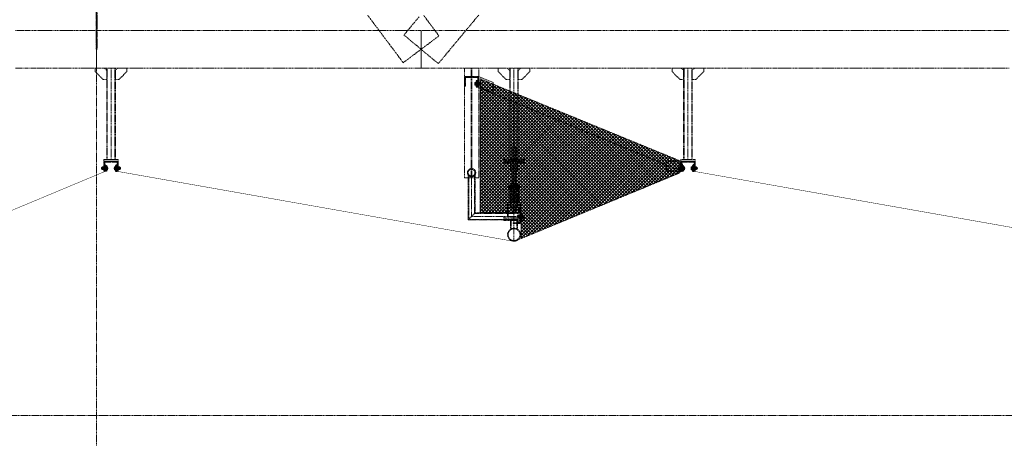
# Model space of a CAD drawing. Header units: millimetres. Extents: x -176817 to 571382, y -58489 to 156123.
# Tile 198 of 256: x 155878 to 162704, y -12677 to -9775. Entities that reach past the tile are written whole.
import ezdxf

# ---------------------------------------------------------------- set-up
doc = ezdxf.new("R2010")
doc.units = ezdxf.units.MM
doc.header["$LTSCALE"] = 0.2
for name, pattern in [('AM_ISO02W050', [7.5, 6, -1.5]), ('AM_ISO02W050x2', [3.75, 3, -0.75]), ('AM_ISO08W050', [18, 12, -1.5, 3, -1.5]), ('AM_ISO08W050x2', [9, 6, -0.75, 1.5, -0.75]), ('HIDDEN', [9.525, 6.35, -3.175])]:
    doc.linetypes.add(name, pattern=pattern)
doc.layers.get('0').update_dxf_attribs({"lineweight": 13})
for name, color, linetype, lineweight in [('-A Siatka', 30, 'Continuous', 35), ('-AAA Podkład', 252, 'Continuous', 13), ('-AAA Widok', 2, 'Continuous', 30), ('-AAA Wymiar', 1, 'Continuous', 18), ('AM_0N', 7, 'Continuous', 13), ('AM_3N', 6, 'AM_ISO02W050', 13), ('AM_4N', 3, 'Continuous', 13), ('AM_7N', 4, 'AM_ISO08W050', 13), ('AM_8', 1, 'Continuous', 13)]:
    doc.layers.add(name, color=color, linetype=linetype, lineweight=lineweight)

# ---------------------------------------------------------------- blocks, each defined once
blk = doc.blocks.new('*U1058')
at = {"layer": 'AM_0N'}
for p, q in [((5.7, -1), (-5.6, -1)), ((-5.6, -1), (-5.6, -1.6)), ((5.7, -1.6), (-5.6, -1.6)), ((-5.6, -1.6), (-2.4, -4.9)), ((-3, -6.3), (-2.4, -5.7)), ((3, -6.3), (-3, -6.3)), ((-3, -20.4), (-3, -6.3)), ((3, -20.4), (-3, -20.4)), ((-2.4, -21), (-3, -20.4)), ((2.4, -4.9), (-2.4, -4.9)), ((-2.4, -5.7), (-2.4, -4.9)), ((-2.4, -21), (2.4, -21)), ((5.7, -1.6), (2.4, -4.9)), ((2.4, -5.7), (2.4, -4.9)), ((3, -6.3), (2.4, -5.7)), ((2.4, -21), (3, -20.4)), ((3, -20.4), (3, -6.3)), ((5.7, -1.6), (5.7, -1))]:
    blk.add_line(p, q, dxfattribs=at)
at = {"layer": 'AM_3N', "linetype": 'AM_ISO02W050x2'}
for p, q in [((-3.4, -1), (0, -5.4)), ((-0.7, -4.4), (-0.7, -1)), ((0.7, -4.4), (-0.7, -4.4)), ((3.4, -1), (0, -5.4)), ((0.7, -4.4), (0.7, -1))]:
    blk.add_line(p, q, dxfattribs=at)
at = {"layer": 'AM_4N'}
for p, q in [((-2.4, -5.7), (-2.4, -6.3)), ((-2.4, -6.3), (-2.4, -21)), ((2.4, -5.7), (2.4, -6.3)), ((2.4, -6.3), (2.4, -21))]:
    blk.add_line(p, q, dxfattribs=at)
at = {"layer": 'AM_7N', "linetype": 'AM_ISO08W050x2'}
blk.add_line((0, 2), (0, -24), dxfattribs=at)
blk = doc.blocks.new('*U1059')
at = {"layer": 'AM_0N'}
for p, q in [((6, -12), (-6, -12)), ((-6, -12), (-6, -13.6)), ((-6, -13.6), (6, -13.6)), ((6, -13.6), (6, -12))]:
    blk.add_line(p, q, dxfattribs=at)
at = {"layer": 'AM_7N', "linetype": 'AM_ISO08W050x2'}
blk.add_line((0, -16.6), (0, -9), dxfattribs=at)
blk = doc.blocks.new('*U1060')
at = {"layer": 'AM_0N'}
for p, q in [((-5.8, -14.4), (-4.4, -13.6)), ((-5.8, -14.4), (-5.8, -18)), ((-5.8, -18), (-4.4, -18.8)), ((4.5, -13.6), (-4.4, -13.6)), ((4.5, -18.8), (-4.4, -18.8)), ((-2.9, -14.4), (-2.9, -18)), ((2.9, -14.4), (2.9, -18)), ((5.8, -14.4), (4.5, -13.6)), ((5.8, -18), (4.5, -18.8)), ((5.8, -14.4), (5.8, -18))]:
    blk.add_line(p, q, dxfattribs=at)
for centre, radius, start, end in [((-4.3, -16.5), 2.55, 55.56153, 115.56153), ((-4.3, -15.9), 2.55, 244.43847, 304.43847), ((0, -23.5), 9.54, 72.38303, 107.61697), ((0, -8.9), 9.54, 252.38303, 287.61697), ((4.3, -16.5), 2.55, 64.43847, 124.43847), ((4.3, -15.9), 2.55, 235.56153, 295.56153)]:
    blk.add_arc(centre, radius, start, end, dxfattribs=at)
at = {"layer": 'AM_7N', "linetype": 'AM_ISO08W050x2'}
blk.add_line((0, -10.6), (0, -21.8), dxfattribs=at)
blk = doc.blocks.new('okucie')
at = {"layer": 'AM_8'}
h = blk.add_hatch(dxfattribs=at)
h.set_pattern_fill('ANSI31', color=256, scale=0.5, style=0)
h.set_pattern_definition([(45, (-21727.3335, 85443.8012), (-1.122532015, 1.122532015), [])])
h.paths.add_polyline_path([(-3.5, -5), (-3.5, -3.8), (-6.3, -1), (-20, -1), (-20, -5)])
h.paths.add_polyline_path([(20, -5), (20, -1), (6.3, -1), (3.5, -3.8), (3.5, -5)])
h = blk.add_hatch(dxfattribs=at)
h.set_pattern_fill('ANSI31', color=256, scale=0.5, angle=90, style=0)
h.set_pattern_definition([(135, (-21776.6445, 85446.8), (-1.122532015, -1.122532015), [])])
h.paths.add_polyline_path([(-3.5, -8), (-20, -8), (-20, -12), (-3.5, -12)])
h.paths.add_polyline_path([(20, -8), (3.5, -8), (3.5, -12), (6, -12), (20, -12)])
at = {"layer": '-AAA Widok'}
for p, q in [((-3.5, -3.8, 0), (3.5, -3.8, 0)), ((-3.5, -12, 0), (-3.5, -8)), ((3.5, -12, 0), (3.5, -8))]:
    blk.add_line(p, q, dxfattribs=at)
for points in [[(-20, -5), (20, -5), (20, -1), (-20, -1)], [(-20, -12), (20, -12), (20, -8), (-20, -8)]]:
    blk.add_lwpolyline(points, close=True, dxfattribs=at)
at = {"layer": '-AAA Widok', "elevation": 0}
blk.add_lwpolyline([(-20, -5), (20, -5), (20, -1), (-20, -1)], close=True, dxfattribs=at)
for points in [[(-6.3, -1), (-3.5, -3.8), (-3.5, -5)], [(6.3, -1), (3.5, -3.8), (3.5, -5)]]:
    blk.add_lwpolyline(points, dxfattribs=at)
at = {"layer": '-AAA Wymiar'}
for p, q in [((-20, -8), (-20, -5)), ((20, -8), (20, -5))]:
    blk.add_line(p, q, dxfattribs=at)
at = {"layer": 'AM_0N'}
for name in ['*U1058', '*U1059', '*U1060']:
    blk.add_blockref(name, (0, 0), dxfattribs=at)
blk = doc.blocks.new('*U1065')
at = {"layer": 'AM_0N'}
for p, q in [((-33, 4.1), (-32.1, 5)), ((-33, 4.1), (-33, -4.1)), ((-2.5, 5), (-32.1, 5)), ((-32.1, 5), (-32.1, -5)), ((-2.5, 5), (-2.5, -5)), ((-2.5, 5), (-1.6, 4.6)), ((2, 4.6), (-1.6, 4.6)), ((2, 4.6), (2, 7.7)), ((2.6, 7.7), (2, 7.7)), ((2, -4.6), (2, 4.6)), ((7.6, 9.8), (2.6, 9.8)), ((2.6, 9.8), (2.6, 7.7)), ((2.6, 7.7), (2.6, -7.7)), ((7.6, 4.9), (2.6, 4.9)), ((7.6, 9.8), (8.4, 8.5)), ((8.4, -8.5), (8.4, 8.5)), ((-32.1, -5), (-33, -4.1)), ((-2.5, -5), (-32.1, -5)), ((-2.5, -5), (-1.6, -4.6)), ((2, -4.6), (-1.6, -4.6)), ((2, -7.7), (2, -4.6)), ((2.6, -7.7), (2, -7.7)), ((7.6, -4.9), (2.6, -4.9)), ((2.6, -7.7), (2.6, -9.8)), ((7.6, -9.8), (2.6, -9.8)), ((7.6, -9.8), (8.4, -8.5))]:
    blk.add_line(p, q, dxfattribs=at)
for centre, radius, start, end in [((4.1, 7.4), 4.34, 325.55313, 25.55313), ((-7.8, 0), 16.2, 342.38753, 17.61247), ((4.1, -7.4), 4.34, 334.44687, 34.44687)]:
    blk.add_arc(centre, radius, start, end, dxfattribs=at)
at = {"layer": 'AM_4N'}
for p, q in [((-2.5, 4.1), (-33, 4.1)), ((-2.5, 4.1), (-1.6, 4.6)), ((-2.5, -4.1), (-33, -4.1)), ((-2.5, -4.1), (-1.6, -4.6))]:
    blk.add_line(p, q, dxfattribs=at)
at = {"layer": 'AM_7N', "linetype": 'AM_ISO08W050x2'}
blk.add_line((11.4, 0), (-36, 0), dxfattribs=at)
blk = doc.blocks.new('*U1066')
at = {"layer": 'AM_0N'}
for p, q in [((-20, 10), (-20, -10)), ((-18, 10), (-20, 10)), ((-18, -10), (-18, 10)), ((-20, -10), (-18, -10))]:
    blk.add_line(p, q, dxfattribs=at)
at = {"layer": 'AM_7N', "linetype": 'AM_ISO08W050x2'}
blk.add_line((-15, 0), (-23, 0), dxfattribs=at)
blk = doc.blocks.new('*U1067')
at = {"layer": 'AM_0N'}
for p, q in [((-27.3, 9.2), (-28.4, 7.3)), ((-28.4, -7.3), (-28.4, 7.3)), ((-21.1, 9.2), (-27.3, 9.2)), ((-21.1, 4.6), (-27.3, 4.6)), ((-21.1, 9.2), (-20, 7.3)), ((-20, -7.3), (-20, 7.3)), ((-27.3, -9.2), (-28.4, -7.3)), ((-21.1, -4.6), (-27.3, -4.6)), ((-21.1, -9.2), (-27.3, -9.2)), ((-21.1, -9.2), (-20, -7.3))]:
    blk.add_line(p, q, dxfattribs=at)
for centre, radius, start, end in [((-23.9, 6.9), 4.08, 154.43847, 214.43847), ((-12.7, 0), 15.3, 162.38303, 197.61697), ((-24.5, 6.9), 4.08, 325.56153, 25.56153), ((-35.7, 0), 15.3, 342.38303, 17.61697), ((-23.9, -6.9), 4.08, 145.56153, 205.56153), ((-24.5, -6.9), 4.08, 334.43847, 34.43847)]:
    blk.add_arc(centre, radius, start, end, dxfattribs=at)
at = {"layer": 'AM_7N', "linetype": 'AM_ISO08W050x2'}
blk.add_line((-17, 0), (-31.4, 0), dxfattribs=at)
blk = doc.blocks.new('*U1068')
at = {"layer": 'AM_0N'}
for p, q in [((0, 10), (0, -10)), ((2, 10), (0, 10)), ((2, -10), (2, 10)), ((0, -10), (2, -10))]:
    blk.add_line(p, q, dxfattribs=at)
at = {"layer": 'AM_7N', "linetype": 'AM_ISO08W050x2'}
blk.add_line((5, 0), (-3, 0), dxfattribs=at)
blk = doc.blocks.new('Okucie+śruba')
at = {"layer": '-AAA Widok', "color": 42, "xscale": -1, "rotation": 90}
blk.add_blockref('okucie', (-12, 0), dxfattribs=at)
at = {"layer": 'AM_0N', "color": 42}
for name in ['*U1065', '*U1067', '*U1066', '*U1068']:
    blk.add_blockref(name, (0, 0), dxfattribs=at)
blk = doc.blocks.new('Profil rev.B')
at = {"layer": '-A Siatka', "linetype": 'HIDDEN', "const_width": 3, "elevation": 0}
for points in [[(12789.1, 1112.9), (12789.1, 1062.9), (15541, 577.3, 0.143564), (15555.3, 578.9), (16714.1, 1062.9), (16714.1, 1112.9)], [(16789.1, 1112.9), (16789.1, 1062.9), (19541, 577.3, 0.143564), (19555.3, 578.9), (20714.1, 1062.9), (20714.1, 1112.9)], [(20789.1, 1112.9), (20789.1, 1062.9), (23541, 577.3, 0.143564), (23555.3, 578.9), (24714.1, 1062.9), (24714.1, 1112.9)], [(19595.4, 769.3), (19595.4, 729.3), (19591.6, 622.9, -0.414214), (19545.7, 576.9)]]:
    blk.add_lwpolyline(points, format="xyb", dxfattribs=at)
at = {"layer": '-AAA Wymiar', "color": 3, "elevation": 0}
blk.add_lwpolyline([(19289.1, 1694.8), (19289.1, 1648.6), (20714.1, 1059.9), (20714.1, 1112.9)], dxfattribs=at)
at = {"color": 241, "linetype": 'HIDDEN', "const_width": 3, "elevation": 0}
blk.add_lwpolyline([(19289.1, 1694.8), (19289.1, 1648.6), (20714.1, 1059.9), (20714.1, 1102.9)], dxfattribs=at)
at = {"layer": '-AAA Wymiar', "xscale": -1}
for p in [(19283.6, 1668.6, 0), (16783.6, 1082.9, 0), (20783.6, 1082.9, 0)]:
    blk.add_blockref('Okucie+śruba', p, dxfattribs=at)
at = {"layer": '-AAA Wymiar'}
for p in [(16719.6, 1082.9, 0), (20719.6, 1082.9, 0), (19600.9, 749.3, 0)]:
    blk.add_blockref('Okucie+śruba', p, dxfattribs=at)
blk = doc.blocks.new('*U1094')
at = {"layer": 'AM_0N'}
for p, q in [((20288.3, -28816.8, 0), (20288.3, -28828.1, 0)), ((20289, -28816.8, 0), (20288.3, -28816.8, 0)), ((20288.3, -28828.1, 0), (20289, -28828.1, 0)), ((20289, -28816.8, 0), (20289, -28828.1, 0)), ((20289, -28816.8, 0), (20292.2, -28820.1, 0)), ((20289, -28828.1, 0), (20292.2, -28824.9, 0)), ((20292.2, -28820.1, 0), (20292.2, -28824.9, 0)), ((20293, -28820.1, 0), (20292.2, -28820.1, 0)), ((20293, -28824.9, 0), (20292.2, -28824.9, 0)), ((20293.6, -28819.5, 0), (20293, -28820.1, 0)), ((20293.6, -28825.5, 0), (20293, -28824.9, 0)), ((20293.6, -28819.5, 0), (20293.6, -28825.5, 0)), ((20307.7, -28819.5, 0), (20293.6, -28819.5, 0)), ((20307.7, -28825.5, 0), (20293.6, -28825.5, 0)), ((20307.7, -28819.5, 0), (20307.7, -28825.5, 0)), ((20308.3, -28820.1, 0), (20307.7, -28819.5, 0)), ((20308.3, -28824.9, 0), (20307.7, -28825.5, 0)), ((20308.3, -28824.9, 0), (20308.3, -28820.1, 0))]:
    blk.add_line(p, q, dxfattribs=at)
at = {"layer": 'AM_3N', "linetype": 'AM_ISO02W050x2'}
for p, q in [((20288.3, -28819.1, 0), (20292.7, -28822.5, 0)), ((20291.8, -28821.8, 0), (20288.3, -28821.8, 0)), ((20288.3, -28825.9, 0), (20292.7, -28822.5, 0)), ((20291.8, -28823.2, 0), (20288.3, -28823.2, 0)), ((20291.8, -28821.8, 0), (20291.8, -28823.2, 0))]:
    blk.add_line(p, q, dxfattribs=at)
at = {"layer": 'AM_4N'}
for p, q in [((20293, -28820.1, 0), (20293.6, -28820.1, 0)), ((20293, -28824.9, 0), (20293.6, -28824.9, 0)), ((20293.6, -28820.1, 0), (20308.3, -28820.1, 0)), ((20293.6, -28824.9, 0), (20308.3, -28824.9, 0))]:
    blk.add_line(p, q, dxfattribs=at)
at = {"layer": 'AM_7N', "linetype": 'AM_ISO08W050x2'}
blk.add_line((20285.3, -28822.5, 0), (20311.3, -28822.5, 0), dxfattribs=at)
blk = doc.blocks.new('*U1095')
at = {"layer": 'AM_0N'}
for p, q in [((20300.3, -28816.5, 0), (20300.3, -28828.5, 0)), ((20301.9, -28816.5, 0), (20300.3, -28816.5, 0)), ((20300.3, -28828.5, 0), (20301.9, -28828.5, 0)), ((20301.9, -28828.5, 0), (20301.9, -28816.5, 0))]:
    blk.add_line(p, q, dxfattribs=at)
at = {"layer": 'AM_7N', "linetype": 'AM_ISO08W050x2'}
blk.add_line((20304.9, -28822.5, 0), (20297.3, -28822.5, 0), dxfattribs=at)
blk = doc.blocks.new('*U1083')
at = {"layer": 'AM_0N'}
for p, q in [((-28, 230.6), (28, 230.6)), ((-28, 226.6), (-28, 230.6)), ((28, 226.6), (-28, 226.6)), ((28, 230.6), (28, 226.6))]:
    blk.add_line(p, q, dxfattribs=at)
at = {"layer": 'AM_7N', "linetype": 'AM_ISO08W050x2'}
blk.add_line((0, 233.6), (0, 223.6), dxfattribs=at)
blk = doc.blocks.new('*U1084')
at = {"layer": 'AM_0N'}
for p, q in [((33.8, 222.6), (-33, 222.6)), ((29.3, 219.8), (-30.7, 209)), ((-2.7, 214.1), (-30.3, 215.9)), ((-29.7, 215.9), (30.3, 219.9)), ((-29.3, 201.1), (30.7, 211.9)), ((30.7, 198.2), (-7.4, 205.1)), ((30, 219.9), (30.3, 219.9)), ((-30.7, 201.1), (7.4, 194.3)), ((29.3, 198.2), (-30.7, 187.4)), ((-30.7, 179.5), (7.4, 172.7)), ((29.3, 176.6), (-30.7, 165.8)), ((-30.7, 157.9), (7.4, 151.1)), ((29.3, 155), (-30.7, 144.2)), ((-29.3, 179.5), (30.7, 190.3)), ((-29.3, 157.9), (30.7, 168.7)), ((-29.3, 136.3), (30.7, 147.1)), ((30.7, 176.6), (-7.4, 183.5)), ((30.7, 155), (-7.4, 161.9)), ((30.7, 133.4), (-7.4, 140.3)), ((-33.8, 112), (33, 112)), ((-30.7, 136.3), (7.4, 129.5)), ((29.3, 133.4), (-30.7, 122.6)), ((29.7, 118.7), (-30.3, 114.7)), ((-30, 114.7), (-30.3, 114.7)), ((-29.3, 114.7), (30.7, 125.5)), ((2.7, 120.5), (30.3, 118.7))]:
    blk.add_line(p, q, dxfattribs=at)
for centre, start, end in [((-30, 219.9), 138.01806, 273.82255), ((-30, 205.1), 100.20335, 280.20335), ((30, 215.9), 280.20335, 100.20335), ((30, 223.9), 273.82255, 340.52878), ((-30, 183.5), 100.20335, 280.20335), ((-30, 161.9), 100.20335, 280.20335), ((-30, 140.3), 100.20335, 280.20335), ((30, 194.3), 280.20335, 100.20335), ((30, 172.7), 280.20335, 100.20335), ((30, 151.1), 280.20335, 100.20335), ((-30, 118.7), 100.20335, 280.20335), ((-30, 110.7), 93.82255, 160.52878), ((30, 129.5), 280.20335, 100.20335), ((30, 114.7), 318.01806, 93.82255)]:
    blk.add_arc(centre, 4, start, end, dxfattribs=at)
at = {"layer": 'AM_7N', "linetype": 'AM_ISO08W050x2'}
for p, q in [((-30, 109), (-30, 225.6)), ((0, 109), (0, 225.6)), ((30, 109), (30, 225.6))]:
    blk.add_line(p, q, dxfattribs=at)
blk = doc.blocks.new('*U1085')
at = {"layer": 'AM_0N'}
for p, q in [((-28, 82), (28, 82)), ((-28, 78), (-28, 82)), ((28, 78), (-28, 78)), ((28, 82), (28, 78))]:
    blk.add_line(p, q, dxfattribs=at)
at = {"layer": 'AM_7N', "linetype": 'AM_ISO08W050x2'}
blk.add_line((0, 85), (0, 75), dxfattribs=at)
blk = doc.blocks.new('*U1086')
at = {"layer": 'AM_0N'}
for p, q in [((-26.6, 242.6), (-21.4, 245.6)), ((-26.6, 242.6), (-26.6, 233.6)), ((-26.6, 233.6), (-21.4, 230.6)), ((21.3, 245.6), (-21.4, 245.6)), ((21.3, 230.6), (-21.4, 230.6)), ((-13.3, 242.6), (-13.3, 233.6)), ((13.3, 242.6), (13.3, 233.6)), ((26.6, 242.6), (21.3, 245.6)), ((26.6, 233.6), (21.3, 230.6)), ((26.6, 242.6), (26.6, 233.6))]:
    blk.add_line(p, q, dxfattribs=at)
for centre, radius, start, end in [((-19.9, 232.9), 11.7, 55.56153, 115.56153), ((-19.9, 243.3), 11.7, 244.43847, 304.43847), ((0, 200.7), 43.9, 72.38303, 107.61697), ((0, 275.4), 43.9, 252.38303, 287.61697), ((19.9, 232.9), 11.7, 64.43847, 124.43847), ((19.9, 243.3), 11.7, 235.56153, 295.56153)]:
    blk.add_arc(centre, radius, start, end, dxfattribs=at)
at = {"layer": 'AM_7N', "linetype": 'AM_ISO08W050x2'}
blk.add_line((0, 248.6), (0, 227.6), dxfattribs=at)
blk = doc.blocks.new('A$C09B41FFC')
at = {"layer": '-AAA Podkład', "color": 7}
for p, q in [((-13, 500), (-13, 284.6)), ((0, 500), (0, 70)), ((13, 500), (13, 284.6)), ((-16, 222.6), (-16, 226.6)), ((-15, 222.6), (15, 222.6)), ((-15, 214.6), (15, 214.6)), ((-13, 264.6), (-13, 214.6)), ((13, 264.6), (13, 214.6)), ((16, 222.6), (16, 226.6)), ((-16.2, 172.6), (-15, 172.6)), ((-15.2, 171.6), (-15, 171.6)), ((15, 172.6), (16.2, 172.6)), ((15, 171.6), (15.2, 171.6)), ((-16.2, 82), (-15, 82)), ((-16.2, 82), (-15, 82)), ((-15.2, 83), (-15, 83)), ((16.2, 82, 0), (15, 82, 0)), ((21.2, 82), (20, 82))]:
    blk.add_line(p, q, dxfattribs=at)
for points in [[(15, 284.6), (15, 498), (13, 500), (-13, 500), (-15, 498), (-15, 284.6)], [(-15, 264.6), (-10.5, 264.6), (-10.5, 284.6), (-15, 284.6)], [(15, 264.6), (10.5, 264.6), (10.5, 284.6), (15, 284.6)], [(-15, 226.6), (-38.1, 226.6), (-38.1, 222.6), (-15, 222.6)], [(-15, 222.6), (-38.1, 222.6), (-38.1, 207.6), (-15, 207.6)], [(-15, 264.6), (-15, 72), (-13, 70), (13, 70), (15, 72), (15, 264.6)], [(15, 226.6), (38.1, 226.6), (38.1, 222.6), (15, 222.6)], [(15, 222.6), (38.1, 222.6), (38.1, 207.6), (15, 207.6)], [(-25, 112), (-41.2, 112), (-41.2, 98), (-25, 98)], [(25, 98), (41.3, 98), (41.3, 112), (25, 112)]]:
    blk.add_lwpolyline(points, dxfattribs=at)
at = {"layer": '-AAA Podkład', "color": 7, "elevation": 0}
for points in [[(-25, 400), (-70, 400), (-70, 388), (-25, 388)], [(25, 388), (70, 388), (70, 400), (25, 400)], [(-44.4, 12), (-44.4, 112), (-41.2, 112), (-41.2, 12)], [(44.5, 12), (44.5, 112), (41.3, 112), (41.3, 12)]]:
    blk.add_lwpolyline(points, dxfattribs=at)
for points in [[(-25, 340), (-25, 400), (-14.2, 400), (-13.2, 399), (-13.2, 341), (-14.2, 340)], [(25, 340), (25, 400), (14.2, 400), (13.2, 399), (13.2, 341), (14.2, 340)]]:
    blk.add_lwpolyline(points, close=True, dxfattribs=at)
at = {"layer": '-AAA Podkład', "color": 7}
for points in [[(-38.1, 207.6), (-35.2, 207.6), (-35.2, 222.6), (-38.1, 222.6)], [(38.1, 207.6), (35.2, 207.6), (35.2, 222.6), (38.1, 222.6)], [(-25, 172.6), (-25, 82), (-16.2, 82), (-15.2, 83), (-15.2, 171.6), (-16.2, 172.6)], [(25, 172.6), (25, 82), (16.2, 82), (15.2, 83), (15.2, 171.6), (16.2, 172.6)]]:
    blk.add_lwpolyline(points, close=True, dxfattribs=at)
blk.add_circle((-30, 118.7), 4, dxfattribs=at)
for points in [[(-25, 112), (-25, 113), (-26, 112)], [(25, 112), (25, 113), (26, 112)]]:
    blk.add_solid(points, dxfattribs=at)
for name in ['*U1084', '*U1083', '*U1086', '*U1085']:
    blk.add_blockref(name, (0, 0), dxfattribs=at)
blk = doc.blocks.new('Podkład rev.B')
at = {"layer": '-AAA Podkład', "linetype": 'HIDDEN', "ltscale": 5}
h = blk.add_hatch(dxfattribs=at)
h.set_pattern_fill('ANSI32', color=256)
h.set_pattern_definition([(45, (-31409.764, -32399.392), (-6.7351921, 6.7351921), []), (45, (-31405.274, -32399.392), (-6.7351921, 6.7351921), [])])
h.paths.add_polyline_path([(19900, -27853.3), (19950, -27853.3), (19950, -27855.2, -0.414214), (19944.9, -27860.3), (19907, -27860.3), (19907, -27918.2, -0.414214), (19901.9, -27923.3), (19900, -27923.3)])
h.paths.add_polyline_path([(19950, -27855.2), (19950, -27853.3), (20000, -27853.3), (20000, -27923.3), (19998.1, -27923.3, -0.414214), (19993, -27918.2), (19993, -27860.3), (19955.1, -27860.3, -0.414214)])
h = blk.add_hatch(dxfattribs=at)
h.set_pattern_fill('ANSI37', color=256, scale=5)
h.set_pattern_definition([(45, (-3157.92, 153122.297), (-11.2253202, 11.2253202), []), (135, (-3157.92, 153122.297), (-11.2253202, -11.2253202), [])])
h.paths.add_polyline_path([(20009.7, -27868.8), (21393.1, -28436.3), (21393.1, -28521), (20294.3, -28975.6), (20294.3, -28798.1), (20009.7, -28798.3)])
h = blk.add_hatch(dxfattribs=at)
h.set_pattern_fill('ANSI32', color=256)
h.set_pattern_definition([(45, (-33909.764, -32985.08), (-6.7351921, 6.7351921), []), (45, (-33905.274, -32985.08), (-6.7351921, 6.7351921), [])])
h.paths.add_polyline_path([(17400, -28438.9), (17450, -28438.9), (17450, -28440.9, -0.414214), (17444.9, -28445.9), (17407, -28445.9), (17407, -28503.9, -0.414214), (17401.9, -28508.9), (17400, -28508.9)])
h.paths.add_polyline_path([(17450, -28440.9), (17450, -28438.9), (17500, -28438.9), (17500, -28508.9), (17498.1, -28508.9, -0.414214), (17493, -28503.9), (17493, -28445.9), (17455.1, -28445.9, -0.414214)])
h = blk.add_hatch(dxfattribs=at)
h.set_pattern_fill('ANSI32', color=256)
h.set_pattern_definition([(45, (-29909.764, -32985.08), (-6.7351921, 6.7351921), []), (45, (-29905.274, -32985.08), (-6.7351921, 6.7351921), [])])
h.paths.add_polyline_path([(21400, -28438.9), (21450, -28438.9), (21450, -28440.9, -0.414214), (21444.9, -28445.9), (21407, -28445.9), (21407, -28503.9, -0.414214), (21401.9, -28508.9), (21400, -28508.9)])
h.paths.add_polyline_path([(21450, -28440.9), (21450, -28438.9), (21500, -28438.9), (21500, -28508.9), (21498.1, -28508.9, -0.414214), (21493, -28503.9), (21493, -28445.9), (21455.1, -28445.9, -0.414214)])
h = blk.add_hatch(dxfattribs=at)
h.set_pattern_fill('ANSI32', color=256)
h.set_pattern_definition([(45, (-2604.548, 46193.193), (-6.7351921, 6.7351921), []), (45, (-2600.057, 46193.193), (-6.7351921, 6.7351921), [])])
h.paths.add_polyline_path([(20288, -28779, 0.414214), (20281.5, -28772.5), (20238, -28772.5), (20238, -28777.5), (20280.5, -28777.5, -0.414214), (20284, -28781), (20284, -28864, -0.414214), (20280.5, -28867.5), (20238, -28867.5), (20238, -28872.5), (20281.5, -28872.5, 0.414214), (20288, -28866)])
h = blk.add_hatch(dxfattribs=at)
h.set_pattern_fill('ANSI31', color=256, scale=0.5, angle=90, style=0)
h.set_pattern_definition([(135, (-65156.5, -50549.8273), (-1.122532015, -1.122532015), [])])
h.paths.add_polyline_path([(20292.3, -28826), (20291.1, -28826), (20288.3, -28828.8), (20288.3, -28842.5), (20292.3, -28842.5)])
h.paths.add_polyline_path([(20292.3, -28802.5), (20288.3, -28802.5), (20288.3, -28816.2), (20291.1, -28819), (20292.3, -28819)])
h = blk.add_hatch(dxfattribs=at)
h.set_pattern_fill('ANSI31', color=256, scale=0.5, angle=180, style=0)
h.set_pattern_definition([(225, (-65158.5, -50599.1383), (1.122532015, -1.122532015), [])])
h.paths.add_polyline_path([(20296.3, -28826), (20296.3, -28842.5), (20300.3, -28842.5), (20300.3, -28826)])
h.paths.add_polyline_path([(20296.3, -28802.5), (20296.3, -28819), (20300.3, -28819), (20300.3, -28816.5), (20300.3, -28802.5)])
for p, q in [((17350, 2544.3, 0), (17350, -48454.9, 0)), ((17450, -27793.9, 0), (17450, -28426.9)), ((17450, -27793.9, 0), (17450, -28426.9)), ((19947.5, -27793.9, 0), (19947.5, -28554.1, 0)), ((19950, -27793.9, 0), (19950, -28554.1, 0)), ((19952.5, -27793.9, 0), (19952.5, -28554.1, 0)), ((20244, -27793.9, 0), (20244, -28426.9, 0)), ((20244, -27793.9, 0), (20244, -28426.9, 0)), ((21450, -27793.9, 0), (21450, -28426.9)), ((20244, -28726.9, 0), (20244, -28450.9, 0)), ((19925.9, -28846.6, 0), (19925.9, -28534.1, 0)), ((19950, -28535.4, 0), (19950, -28822.5, 0)), ((19974.2, -28798.3, 0), (19974.2, -28534.1, 0)), ((19929.9, -28842.6, 0), (19929.9, -28539.1, 0)), ((19970.2, -28802.3, 0), (19970.2, -28539.1, 0)), ((20244, -28993.4, 0), (20244, -28738.9, 0)), ((19974.2, -28798.3, 0), (19925.9, -28846.6, 0)), ((19970.2, -28802.3, 0), (20274, -28802.3, 0)), ((19974.2, -28798.3, 0), (20274, -28798.3, 0)), ((19925.9, -28846.6, 0), (20274, -28846.6, 0)), ((19929.9, -28842.6, 0), (20274, -28842.6, 0)), ((20257.3, -28822.5, 0), (19950, -28822.5, 0)), ((20219.9, -28911.7, 0), (20219.9, -28850.9, 0)), ((20223.9, -28909.3, 0), (20223.9, -28850.9, 0)), ((20264.2, -28909.3, 0), (20264.2, -28850.9, 0)), ((20268.2, -28911.7, 0), (20268.2, -28850.9, 0)), ((20291.1, -28826, 0), (20291.1, -28819, 0)), ((20300.3, -28819, 0), (20296.3, -28819, 0)), ((20300.3, -28826, 0), (20296.3, -28826, 0))]:
    blk.add_line(p, q, dxfattribs=at)
at = {"layer": '-AAA Podkład', "linetype": 'HIDDEN', "ltscale": 5, "elevation": 0}
for points in [[(36922.7, -22812.2), (-1301.7, -22812.2), (-1301.7, -30202.3), (36922.7, -30202.3)], [(17420, -27873.9), (17396, -27873.9), (17340, -27817.9), (17340, -27793.9), (17404, -27793.9), (17420, -27809.9)], [(17480, -28426.9), (17420, -28426.9), (17420, -27793.9), (17480, -27793.9)], [(17480, -27873.9), (17504, -27873.9), (17560, -27817.9), (17560, -27793.9), (17496, -27793.9), (17480, -27809.9)], [(20214, -27873.9), (20190, -27873.9), (20134, -27817.9), (20134, -27793.9), (20198, -27793.9), (20214, -27809.9)], [(20274, -28426.9), (20214, -28426.9), (20214, -27793.9), (20274, -27793.9)], [(20274, -27873.9), (20298, -27873.9), (20354, -27817.9), (20354, -27793.9), (20290, -27793.9), (20274, -27809.9)], [(21420, -27873.9), (21396, -27873.9), (21340, -27817.9), (21340, -27793.9), (21404, -27793.9), (21420, -27809.9)], [(21480, -28426.9), (21420, -28426.9), (21420, -27793.9), (21480, -27793.9)], [(21480, -27873.9), (21504, -27873.9), (21560, -27817.9), (21560, -27793.9), (21496, -27793.9), (21480, -27809.9)], [(17500, -28438.9), (17400, -28438.9), (17400, -28426.9), (17500, -28426.9)], [(20314, -28438.9), (20174, -28438.9), (20174, -28426.9), (20314, -28426.9)], [(21500, -28438.9), (21400, -28438.9), (21400, -28426.9), (21500, -28426.9)], [(20274, -28862.5), (20284, -28862.5), (20284, -28782.5), (20274, -28782.5)], [(20292.3, -28842.5), (20292.3, -28802.5), (20288.3, -28802.5), (20288.3, -28842.5)], [(20292.3, -28842.5), (20292.3, -28802.5), (20288.3, -28802.5), (20288.3, -28842.5)], [(20300.3, -28842.5), (20300.3, -28802.5), (20296.3, -28802.5), (20296.3, -28842.5)], [(20314, -28826.9), (20174, -28826.9), (20174, -28838.9), (20314, -28838.9)], [(20314, -28850.9), (20174, -28850.9), (20174, -28838.9), (20314, -28838.9)]]:
    blk.add_lwpolyline(points, close=True, dxfattribs=at)
at = {"layer": '-AAA Podkład', "linetype": 'HIDDEN', "ltscale": 5}
for points in [[(19476, -27756.9), (19538, -27710.4), (19600, -27663.9), (19662, -27617.5), (19724, -27571), (19688.9, -27524.1), (19653.7, -27477.2), (19618.6, -27430.2)], [(19229.9, -27428.4), (19265, -27475.3), (19300.2, -27522.3), (19335.3, -27569.2), (19370.5, -27616.1), (19405.6, -27663), (19440.8, -27710), (19476, -27756.9)], [(17347, -27382.4), (17347, -27476.3), (17347, -27570.1), (17347, -27663.9), (17353, -27663.9), (17353, -27570.1), (17353, -27476.3), (17353, -27382.4)], [(19586.4, -27438.2), (19551.3, -27480.3), (19516.1, -27522.5), (19480.9, -27564.7), (19540.5, -27614.3), (19600, -27663.9), (19659.5, -27713.6), (19719.1, -27763.2), (19754.2, -27721), (19789.4, -27678.8), (19824.5, -27636.7), (19859.7, -27594.5), (19894.8, -27552.3), (19930, -27510.2), (19965.1, -27468), (20000.3, -27425.8)], [(17350, -27793.9), (17350, -27728.9), (17350, -27663.9), (17350, -27598.9), (17350, -27533.9), (17279.7, -27533.9), (17209.4, -27533.9), (17139.1, -27533.9), (17068.8, -27533.9), (16998.4, -27533.9), (16928.1, -27533.9), (16857.8, -27533.9), (16787.5, -27533.9)], [(16787.5, -27793.9), (16857.8, -27793.9), (16928.1, -27793.9), (16998.4, -27793.9), (17068.8, -27793.9), (17139.1, -27793.9), (17209.4, -27793.9), (17279.7, -27793.9), (17350, -27793.9)], [(19600, -27793.9), (19600, -27728.9), (19600, -27663.9), (19600, -27598.9), (19600, -27533.9), (19529.7, -27533.9), (19459.4, -27533.9), (19389.1, -27533.9), (19318.8, -27533.9), (19248.4, -27533.9), (19178.1, -27533.9), (19107.8, -27533.9), (19037.5, -27533.9), (18967.2, -27533.9), (18896.9, -27533.9), (18826.6, -27533.9), (18756.3, -27533.9), (18685.9, -27533.9), (18615.6, -27533.9), (18545.3, -27533.9), (18475, -27533.9), (18404.7, -27533.9), (18334.4, -27533.9), (18264.1, -27533.9), (18193.8, -27533.9), (18123.4, -27533.9), (18053.1, -27533.9), (17982.8, -27533.9), (17912.5, -27533.9), (17842.2, -27533.9), (17771.9, -27533.9), (17701.6, -27533.9), (17631.3, -27533.9), (17560.9, -27533.9), (17490.6, -27533.9), (17420.3, -27533.9), (17350, -27533.9), (17350, -27598.9), (17350, -27663.9), (17350, -27728.9), (17350, -27793.9), (17420.3, -27793.9), (17490.6, -27793.9), (17560.9, -27793.9), (17631.3, -27793.9), (17701.6, -27793.9), (17771.9, -27793.9), (17842.2, -27793.9), (17912.5, -27793.9), (17982.8, -27793.9), (18053.1, -27793.9), (18123.4, -27793.9), (18193.8, -27793.9), (18264.1, -27793.9), (18334.4, -27793.9), (18404.7, -27793.9), (18475, -27793.9), (18545.3, -27793.9), (18615.6, -27793.9), (18685.9, -27793.9), (18756.3, -27793.9), (18826.6, -27793.9), (18896.9, -27793.9), (18967.2, -27793.9), (19037.5, -27793.9), (19107.8, -27793.9), (19178.1, -27793.9), (19248.4, -27793.9), (19318.8, -27793.9), (19389.1, -27793.9), (19459.4, -27793.9), (19529.7, -27793.9), (19600, -27793.9)], [(23678.1, -27533.9), (23607.8, -27533.9), (23537.5, -27533.9), (23467.2, -27533.9), (23396.9, -27533.9), (23326.6, -27533.9), (23256.3, -27533.9), (23185.9, -27533.9), (23115.6, -27533.9), (23045.3, -27533.9), (22975, -27533.9), (22904.7, -27533.9), (22834.4, -27533.9), (22764.1, -27533.9), (22693.8, -27533.9), (22623.4, -27533.9), (22553.1, -27533.9), (22482.8, -27533.9), (22412.5, -27533.9), (22342.2, -27533.9), (22271.9, -27533.9), (22201.6, -27533.9), (22131.3, -27533.9), (22060.9, -27533.9), (21990.6, -27533.9), (21920.3, -27533.9), (21850, -27533.9), (21779.7, -27533.9), (21709.4, -27533.9), (21639.1, -27533.9), (21568.8, -27533.9), (21498.4, -27533.9), (21428.1, -27533.9), (21357.8, -27533.9), (21287.5, -27533.9), (21217.2, -27533.9), (21146.9, -27533.9), (21076.6, -27533.9), (21006.3, -27533.9), (20935.9, -27533.9), (20865.6, -27533.9), (20795.3, -27533.9), (20725, -27533.9), (20654.7, -27533.9), (20584.4, -27533.9), (20514.1, -27533.9), (20443.8, -27533.9), (20373.4, -27533.9), (20303.1, -27533.9), (20232.8, -27533.9), (20162.5, -27533.9), (20092.2, -27533.9), (20021.9, -27533.9), (19951.6, -27533.9), (19881.3, -27533.9), (19810.9, -27533.9), (19740.6, -27533.9), (19670.3, -27533.9), (19600, -27533.9), (19600, -27598.9), (19600, -27663.9), (19600, -27728.9), (19600, -27793.9), (19670.3, -27793.9), (19740.6, -27793.9), (19810.9, -27793.9), (19881.3, -27793.9), (19951.6, -27793.9), (20021.9, -27793.9), (20092.2, -27793.9), (20162.5, -27793.9), (20232.8, -27793.9), (20303.1, -27793.9), (20373.4, -27793.9), (20443.8, -27793.9), (20514.1, -27793.9), (20584.4, -27793.9), (20654.7, -27793.9), (20725, -27793.9), (20795.3, -27793.9), (20865.6, -27793.9), (20935.9, -27793.9), (21006.3, -27793.9), (21076.6, -27793.9), (21146.9, -27793.9), (21217.2, -27793.9), (21287.5, -27793.9), (21357.8, -27793.9), (21428.1, -27793.9), (21498.4, -27793.9), (21568.8, -27793.9), (21639.1, -27793.9), (21709.4, -27793.9), (21779.7, -27793.9), (21850, -27793.9), (21920.3, -27793.9), (21990.6, -27793.9), (22060.9, -27793.9), (22131.3, -27793.9), (22201.6, -27793.9), (22271.9, -27793.9), (22342.2, -27793.9), (22412.5, -27793.9), (22482.8, -27793.9), (22553.1, -27793.9), (22623.4, -27793.9), (22693.8, -27793.9), (22764.1, -27793.9), (22834.4, -27793.9), (22904.7, -27793.9), (22975, -27793.9), (23045.3, -27793.9), (23115.6, -27793.9), (23185.9, -27793.9), (23256.3, -27793.9), (23326.6, -27793.9), (23396.9, -27793.9), (23467.2, -27793.9), (23537.5, -27793.9), (23607.8, -27793.9), (23678.1, -27793.9)]]:
    blk.add_lwpolyline(points, dxfattribs=at)
at = {"layer": '-AAA Podkład', "linetype": 'HIDDEN', "ltscale": 5, "elevation": 0}
for points in [[(17424, -28426.9), (17424, -27793.9)], [(17476, -27793.9), (17476, -28426.9)], [(19900, -28553.9), (19900, -27793.9), (20000, -27793.9), (20000, -28553.9), (19900, -28554.3)], [(20218, -28426.9), (20218, -27793.9)], [(20270, -27793.9), (20270, -28426.9)], [(21424, -28426.9), (21424, -27793.9)], [(21476, -27793.9), (21476, -28426.9)], [(20000, -27923.3), (20000, -27853.3), (20100, -27894.3), (20100, -27964.3), (20000, -27923.3)], [(20009.7, -27868.8), (21393.1, -28436.3), (21393.1, -28521), (20294.3, -28975.6), (20294.3, -28798.1), (20009.7, -28798.3), (20009.7, -27868.8)], [(21300.4, -28508.9), (21300.4, -28438.9), (21400.4, -28438.9), (21400.4, -28508.9), (21300.4, -28508.9)], [(20267.3, -28826.6), (20268.2, -28827.5)], [(20288.3, -28816.2), (20291.1, -28819), (20292.3, -28819)], [(20288.3, -28828.8), (20291.1, -28826), (20292.3, -28826)], [(20307.9, -28832.3), (20308.7, -28831)]]:
    blk.add_lwpolyline(points, dxfattribs=at)
for points in [[(19900, -27853.3), (19950, -27853.3), (19950, -27855.2, -0.414214), (19944.9, -27860.3), (19907, -27860.3), (19907, -27918.2, -0.414214), (19901.9, -27923.3), (19900, -27923.3)], [(19950, -27855.2), (19950, -27853.3), (20000, -27853.3), (20000, -27923.3), (19998.1, -27923.3, -0.414214), (19993, -27918.2), (19993, -27860.3), (19955.1, -27860.3, -0.414214)], [(17400, -28438.9), (17450, -28438.9), (17450, -28440.9, -0.414214), (17444.9, -28445.9), (17407, -28445.9), (17407, -28503.9, -0.414214), (17401.9, -28508.9), (17400, -28508.9)], [(17450, -28440.9), (17450, -28438.9), (17500, -28438.9), (17500, -28508.9), (17498.1, -28508.9, -0.414214), (17493, -28503.9), (17493, -28445.9), (17455.1, -28445.9, -0.414214)], [(21400, -28438.9), (21450, -28438.9), (21450, -28440.9, -0.414214), (21444.9, -28445.9), (21407, -28445.9), (21407, -28503.9, -0.414214), (21401.9, -28508.9), (21400, -28508.9)], [(21450, -28440.9), (21450, -28438.9), (21500, -28438.9), (21500, -28508.9), (21498.1, -28508.9, -0.414214), (21493, -28503.9), (21493, -28445.9), (21455.1, -28445.9, -0.414214)], [(20238, -28777.5), (20238, -28772.5), (20281.5, -28772.5, -0.414214), (20288, -28779), (20288, -28866, -0.414214), (20281.5, -28872.5), (20238, -28872.5), (20238, -28867.5), (20280.5, -28867.5, 0.414214), (20284, -28864), (20284, -28781, 0.414214), (20280.5, -28777.5)]]:
    blk.add_lwpolyline(points, format="xyb", close=True, dxfattribs=at)
at = {"layer": '-AAA Podkład', "linetype": 'HIDDEN', "ltscale": 5, "extrusion": (1, 0, 0), "elevation": 20000}
blk.add_lwpolyline([(-27913.3, 0), (-27893.3, 0)], dxfattribs=at)
at = {"layer": '-AAA Podkład', "linetype": 'HIDDEN', "ltscale": 5, "const_width": 3, "elevation": 0}
for points in [[(20294.3, -28843.1), (20294.3, -28798.1)], [(20294.3, -28843.1), (20291.5, -28949)]]:
    blk.add_lwpolyline(points, dxfattribs=at)
at = {"layer": '-AAA Podkład', "linetype": 'HIDDEN', "ltscale": 5, "extrusion": (6.12323e-17, 1, 0)}
for points, elevation in [([(-20308.8, 0), (-20267.2, 0)], -28822.5), ([(-20297.8, 0), (-20267.3, 0)], -28818.4), ([(-20297.8, 0), (-20267.3, 0)], -28826.6), ([(-20297.8, 0), (-20268.2, 0)], -28817.5), ([(-20297.8, 0), (-20268.2, 0)], -28827.5), ([(-20281.4, 0), (-20272.8, 0)], -28822.5), ([(-20280.2, 0), (-20274, 0)], -28813.3), ([(-20280.2, 0), (-20274, 0)], -28817.9), ([(-20280.2, 0), (-20274, 0)], -28827.1), ([(-20280.2, 0), (-20274, 0)], -28831.7), ([(-20283.4, 0), (-20281.2, 0)], -28822.5), ([(-20281.3, 0), (-20283.3, 0)], -28812.5), ([(-20283.3, 0), (-20281.3, 0)], -28832.5), ([(-20302.3, 0), (-20298.7, 0)], -28817.9), ([(-20302.3, 0), (-20298.7, 0)], -28827.1), ([(-20302.4, 0), (-20300.2, 0)], -28822.5), ([(-20300.3, 0), (-20302.3, 0)], -28812.5), ([(-20302.3, 0), (-20300.3, 0)], -28832.5), ([(-20302.9, 0), (-20302.3, 0)], -28814.8), ([(-20302.9, 0), (-20302.3, 0)], -28830.2), ([(-20307.9, 0), (-20302.9, 0)], -28812.7), ([(-20307.9, 0), (-20302.9, 0)], -28817.6), ([(-20307.9, 0), (-20302.9, 0)], -28827.4), ([(-20307.9, 0), (-20302.9, 0)], -28832.3)]:
    blk.add_lwpolyline(points, dxfattribs=dict(at, elevation=elevation))
at = {"layer": '-AAA Podkład', "linetype": 'HIDDEN', "ltscale": 5, "extrusion": (0.707107, -0.707107, 0), "elevation": 34708.8}
blk.add_lwpolyline([(-6045.2, 0), (-6046.6, 0)], dxfattribs=at)
at = {"layer": '-AAA Podkład', "linetype": 'HIDDEN', "ltscale": 5, "extrusion": (-1, 6.12323e-17, 0)}
for points, elevation in [([(28826.6, 0), (28818.4, 0)], -20267.3), ([(28827.5, 0), (28817.5, 0)], -20268.2), ([(28815.2, 0), (28829.8, 0)], -20272.9), ([(28832.5, 0), (28812.5, 0)], -20281.3), ([(28815.2, 0), (28829.8, 0)], -20281.3), ([(28812.5, 0), (28832.5, 0)], -20283.3), ([(28827.5, 0), (28817.5, 0)], -20297.8), ([(28832.5, 0), (28812.5, 0)], -20300.3), ([(28812.5, 0), (28832.5, 0)], -20302.3), ([(28814.8, 0), (28817.9, 0)], -20302.3), ([(28817.9, 0), (28827.1, 0)], -20302.3), ([(28827.1, 0), (28830.2, 0)], -20302.3), ([(28814.8, 0), (28812.7, 0)], -20302.9), ([(28830.2, 0), (28814.8, 0)], -20302.9), ([(28832.3, 0), (28830.2, 0)], -20302.9), ([(28814, 0), (28831, 0)], -20308.7)]:
    blk.add_lwpolyline(points, dxfattribs=dict(at, elevation=elevation))
at = {"layer": '-AAA Podkład', "linetype": 'HIDDEN', "ltscale": 5, "extrusion": (-0.866025, 0.5, 0), "elevation": -31964.4}
blk.add_lwpolyline([(14816, 0), (14818.2, 0)], dxfattribs=at)
at = {"layer": '-AAA Podkład', "linetype": 'HIDDEN', "ltscale": 5, "extrusion": (-0.866025, -0.5, 0), "elevation": -3141.9}
blk.add_lwpolyline([(35106, 0), (35103.8, 0)], dxfattribs=at)
at = {"layer": '-AAA Podkład', "linetype": 'HIDDEN', "ltscale": 5, "extrusion": (0.866025, 0.5, 0)}
for points, elevation in [([(-35093.1, 0), (-35095.3, 0)], 3156.5), ([(-35106.5, 0), (-35108, 0)], 3180.9)]:
    blk.add_lwpolyline(points, dxfattribs=dict(at, elevation=elevation))
at = {"layer": '-AAA Podkład', "linetype": 'HIDDEN', "ltscale": 5, "extrusion": (0.866025, -0.5, 0), "elevation": 31979}
blk.add_lwpolyline([(-14828.9, 0), (-14826.7, 0)], dxfattribs=at)
at = {"layer": '-AAA Podkład', "linetype": 'HIDDEN', "ltscale": 5, "extrusion": (0.403632, 0.914921, 0), "elevation": -18172.9}
blk.add_lwpolyline([(-30202.6, 0), (-30203.6, 0)], dxfattribs=at)
at = {"layer": '-AAA Podkład', "linetype": 'HIDDEN', "ltscale": 5, "extrusion": (-0.487829, 0.872939, 0), "elevation": -35058.6}
blk.add_lwpolyline([(-3660.3, 0), (-3661.4, 0)], dxfattribs=at)
at = {"layer": '-AAA Podkład', "linetype": 'HIDDEN', "ltscale": 5, "extrusion": (0.487829, 0.872939, 0), "elevation": -15262}
blk.add_lwpolyline([(-31781.2, 0), (-31782.2, 0)], dxfattribs=at)
at = {"layer": '-AAA Podkład', "linetype": 'HIDDEN', "ltscale": 5, "extrusion": (-0.403632, 0.914921, 0), "elevation": -34567.7}
blk.add_lwpolyline([(-6935.2, 0), (-6936.2, 0)], dxfattribs=at)
at = {"layer": '-AAA Podkład', "linetype": 'HIDDEN', "ltscale": 5, "const_width": 3, "elevation": 0}
blk.add_lwpolyline([(20244, -28996.4, 0.414214), (20291.5, -28949)], format="xyb", dxfattribs=at)
at = {"layer": '-AAA Podkład', "linetype": 'HIDDEN', "ltscale": 5}
for centre, radius in [((19950, -28518.9, 0), 28.5), ((19950, -28518.9, 0), 23.5), ((20244, -28949, 0), 44.5), ((20244, -28949, 0), 41.2)]:
    blk.add_circle(centre, radius, dxfattribs=at)
at = {"layer": '-AAA Podkład', "linetype": 'HIDDEN', "ltscale": 5, "extrusion": (0, 0, -1)}
for centre, radius, start, end in [((-20277.4, -28815.6, 0), 4.08, 325.56153, 25.56153), ((-20288.6, -28822.5, 0), 15.3, 342.38303, 17.61697), ((-20277.4, -28829.4, 0), 4.08, 334.43847, 34.43847), ((-20276.8, -28815.6, 0), 4.08, 154.43847, 214.43847), ((-20265.6, -28822.5, 0), 15.3, 162.38303, 197.61697), ((-20276.8, -28829.4, 0), 4.08, 145.56153, 205.56153), ((-20304.4, -28815.1, 0), 4.34, 154.44687, 214.44687), ((-20292.5, -28822.5, 0), 16.2, 162.38753, 197.61247), ((-20304.4, -28829.9, 0), 4.34, 145.55313, 205.55313)]:
    blk.add_arc(centre, radius, start, end, dxfattribs=at)
at = {"layer": '-AAA Podkład', "linetype": 'HIDDEN', "ltscale": 5}
blk.add_blockref('A$C09B41FFC', (20244, -28838.9, 0), dxfattribs=at)
at = {"layer": '-AAA Podkład'}
for name in ['*U1094', '*U1095']:
    blk.add_blockref(name, (0, 0), dxfattribs=at)

msp = doc.modelspace()

# ---------------------------------------------------------------- block references
at = {"layer": '-AAA Widok'}
msp.add_blockref('Profil rev.B', (139759.1948, -11888.4153, 0), dxfattribs=at)
at = {"layer": '-AAA Wymiar'}
msp.add_blockref('Podkład rev.B', (139060.9118, 17683.4632, 0), dxfattribs=at)

doc.saveas('drawing.dxf')
